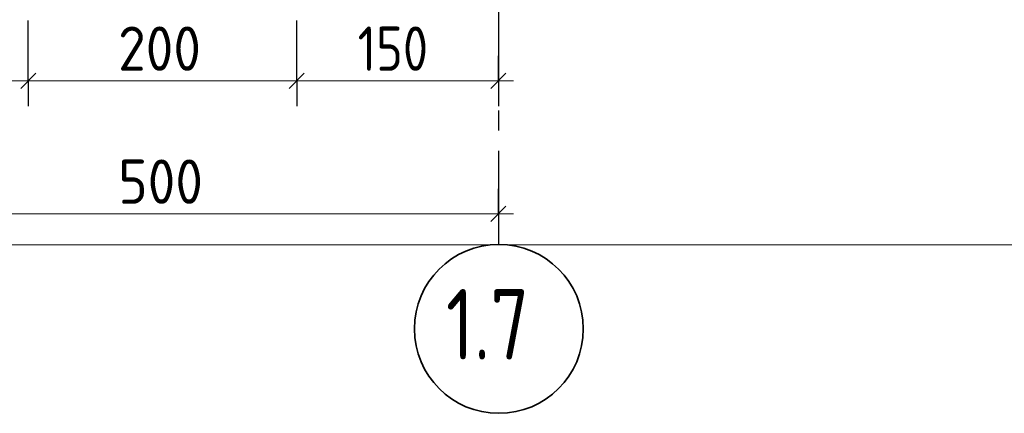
# Model space of a CAD drawing. Header units: millimetres. Extents: x 0 to 50400, y 0 to 35640.
# Tile 30 of 34: x 36413 to 42277, y 22207 to 24552. Entities that reach past the tile are written whole.
import ezdxf

# ---------------------------------------------------------------- set-up
doc = ezdxf.new("R2010")
doc.units = ezdxf.units.MM
doc.linetypes.add('______5', pattern=[1320, 960, -120, 120, -120])
doc.layers.add('Standard', color=7, linetype='Continuous', lineweight=25)
doc.layers.add('Размерная линия_ общее', color=7, linetype='Continuous', lineweight=13)
doc.layers.add('Оси', color=7, linetype='______5', true_color=0x656565)
doc.styles.add('ISOCPEUR', font='txt')

msp = doc.modelspace()

# ---------------------------------------------------------------- linework, layer by layer
at = {"layer": 'Standard', "color": 254, "linetype": 'Continuous', "lineweight": 13, "true_color": 0xc4c4ff, "transparency": 33554687}
msp.add_lwpolyline([(29533.2, 23210.6), (46554.8, 23210.6), (46554.8, 34386.9), (29533.2, 34386.9), (29533.2, 23210.6)], dxfattribs=at)
at = {"layer": 'Оси', "color": 8, "linetype": '______5', "lineweight": -3, "transparency": 33554687}
msp.add_line((39264.3, 25090.9), (39264.3, 23216.1), dxfattribs=at)
at = {"layer": 'Оси', "color": 7, "linetype": 'Continuous', "lineweight": 35, "transparency": 33554687}
msp.add_circle((39266.8, 22710), 503.1, dxfattribs=at)
at = {"layer": 'Размерная линия_ общее', "color": 253, "linetype": 'Continuous', "lineweight": -3, "true_color": 0xa0a0a0, "transparency": 33554687}
for p, q in [((36463.9, 24187.1), (36463.9, 24337.1)), ((38062.9, 24187.1), (38062.9, 24337.1)), ((39264.3, 24187.1), (39264.3, 24337.1)), ((36463.9, 24187.1), (36463.9, 24037.1)), ((38062.9, 24187.1), (38062.9, 24037.1)), ((39264.3, 24187.1), (39264.3, 24037.1)), ((39264.3, 24187.1), (39264.3, 24170.6)), ((39264.3, 23394.8), (39264.3, 23544.8)), ((39264.3, 23394.8), (39264.3, 23244.8)), ((39264.3, 23394.8), (39264.3, 23394.8))]:
    msp.add_line(p, q, dxfattribs=at)
at = {"layer": 'Размерная линия_ общее', "color": 7, "linetype": 'Continuous', "lineweight": 25, "transparency": 33554687}
for p, q in [((36418.9, 24142.1), (36508.9, 24232.1)), ((38017.9, 24142.1), (38107.9, 24232.1)), ((39219.3, 24142.1), (39309.3, 24232.1)), ((39219.3, 23349.8), (39309.3, 23439.8))]:
    msp.add_line(p, q, dxfattribs=at)
at = {"layer": 'Размерная линия_ общее', "color": 7, "linetype": 'Continuous', "lineweight": 13, "transparency": 33554687}
for p, q in [((35264.3, 24187.1), (36463.9, 24187.1)), ((36463.9, 24187.1), (38062.9, 24187.1)), ((38062.9, 24187.1), (39264.3, 24187.1)), ((39264.3, 24187.1), (39354.3, 24187.1)), ((35264.3, 23394.8), (39264.3, 23394.8)), ((39264.3, 23394.8), (39354.3, 23394.8))]:
    msp.add_line(p, q, dxfattribs=at)
at = {"layer": 'Размерная линия_ общее', "color": 253, "linetype": 'Continuous', "lineweight": -3, "true_color": 0xa0a0a0, "transparency": 33554687}
for points in [[(36463.9, 24187.1), (36463.9, 24207.5), (36463.9, 24207.5), (36463.9, 24207.5), (36463.9, 24207.5), (36463.9, 24546.5)], [(38062.9, 24187.1), (38062.9, 24207.5), (38062.9, 24207.5), (38062.9, 24546.5)]]:
    msp.add_lwpolyline(points, dxfattribs=at)

# ---------------------------------------------------------------- texts
at = {"layer": 'Оси', "color": 7, "linetype": 'Continuous', "lineweight": 35, "transparency": 33554687, "insert": (38951.8, 22527.3), "char_height": 420, "width": 795.299, "attachment_point": 7, "style": 'ISOCPEUR'}
msp.add_mtext('\\W0.79;1.7', dxfattribs=at)
at = {"layer": 'Размерная линия_ общее', "color": 7, "linetype": 'Continuous', "lineweight": 25, "transparency": 33554687, "char_height": 264, "attachment_point": 7, "style": 'ISOCPEUR'}
for s, insert, width in [('\\W0.91;200', (36999.4, 24247.1), 674.377), ('\\W0.83;150', (38426, 24247.1), 610.286), ('\\W0.91;500', (37000.3, 23454.9), 674.386)]:
    msp.add_mtext(s, dxfattribs=dict(at, insert=insert, width=width))

doc.saveas('drawing.dxf')
